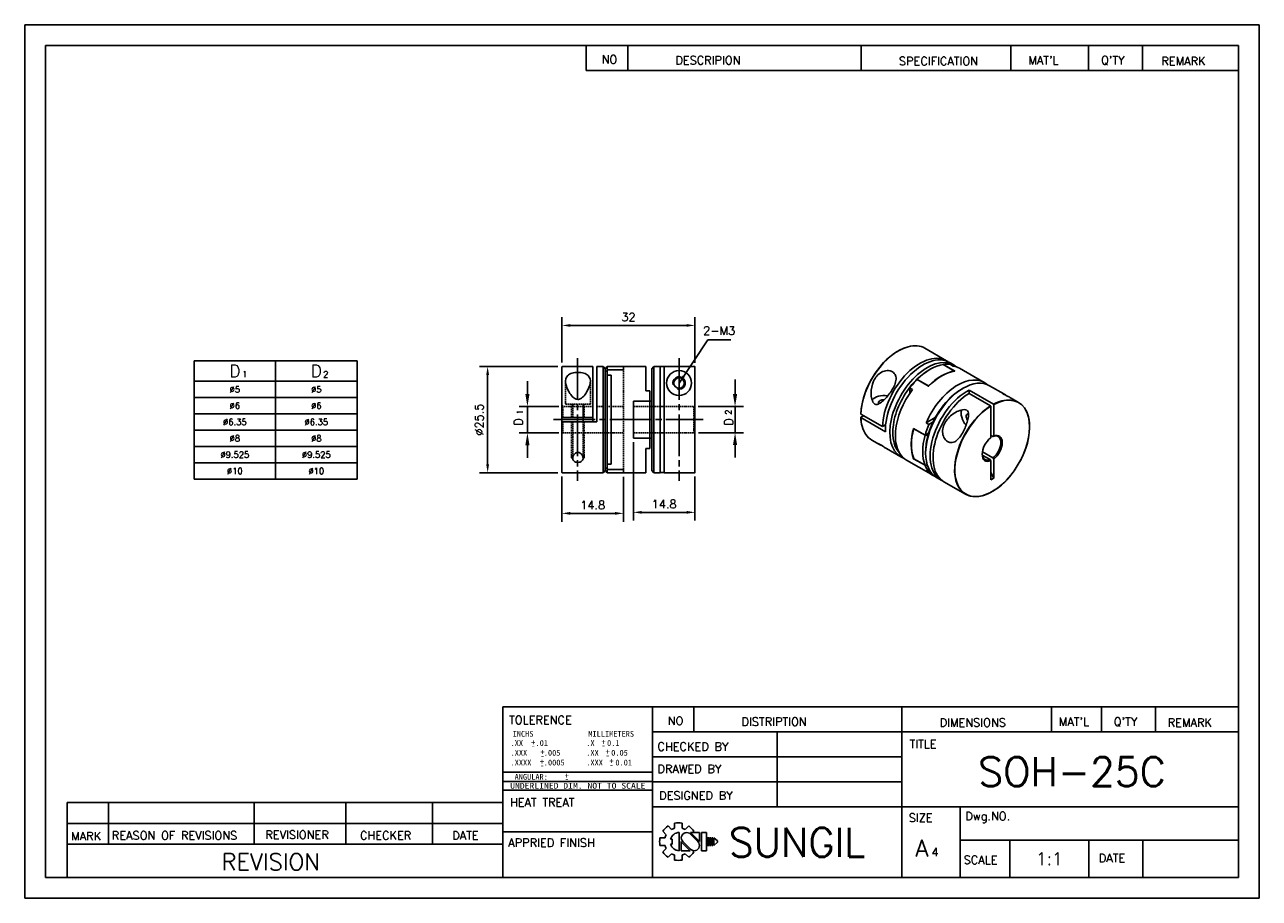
# Model space of a CAD drawing. Extents: x 10 to 307, y 10 to 220.
import ezdxf
from ezdxf.enums import TextEntityAlignment as Align

# ---------------------------------------------------------------- set-up
doc = ezdxf.new("R2010")
doc.units = 0
doc.header["$LTSCALE"] = 0.5
doc.header["$MEASUREMENT"] = 0
for name, pattern in [('CENTER', [27, 20, -2, 3, -2]), ('DASHED', [0.75, 0.5, -0.25]), ('HIDDEN2', [0.1875, 0.125, -0.0625])]:
    doc.linetypes.add(name, pattern=pattern)
doc.layers.get('0').update_dxf_attribs({"linetype": 'CONTINUOUS'})
doc.layers.get('Defpoints').update_dxf_attribs({"linetype": 'CONTINUOUS'})
for name, color, linetype in [('BM', 7, 'CONTINUOUS'), ('CT', 7, 'CENTER'), ('DIM', 7, 'CONTINUOUS'), ('HD', 4, 'DASHED')]:
    doc.layers.add(name, color=color, linetype=linetype)
doc.styles.add('MONOTXT', font='DotumChe.ttf')
doc.styles.get("Standard").update_dxf_attribs({"font": 'romans.shx', "bigfont": 'whgtxt.shx'})
doc.dimstyles.new('LIM', dxfattribs={"dimtxt": 2, "dimasz": 2, "dimexe": 2, "dimexo": 1, "dimgap": 1, "dimtad": 1, "dimdec": 3, "dimzin": 9, "dimdsep": 46, "dimtxsty": 'Standard', "dimcen": 2, "dimclrd": 1, "dimclre": 1, "dimadec": 0, "dimazin": 0, "dimtfac": 1, "dimtdec": 3, "dimtmove": 0, "dimatfit": 3, "dimfxl": 0, "dimtolj": 1, "dimtzin": 0, "dimarcsym": 0})

# ---------------------------------------------------------------- blocks, each defined once
blk = doc.blocks.new('*D4')
at = {"layer": 'Defpoints', "color": 0}
for p in [(171.24, 147.71), (139.24, 137.76), (171.24, 137.75)]:
    blk.add_point(p, dxfattribs=at)
at = {"layer": 'DIM', "lineweight": -2}
for p, q in [((139.24, 138.76), (139.24, 149.71)), ((171.24, 138.75), (171.24, 149.71)), ((141.24, 147.71), (169.24, 147.71))]:
    blk.add_line(p, q, dxfattribs=at)
at = {"layer": 'DIM'}
for points in [[(141.24, 148.04), (141.24, 147.38), (139.24, 147.71)], [(169.24, 148.04), (169.24, 147.38), (171.24, 147.71)]]:
    blk.add_solid(points, dxfattribs=at)
at = {"layer": 'DIM', "color": 0, "insert": (155.24, 149.71), "char_height": 2, "attachment_point": 5}
blk.add_mtext('\\A1;32', dxfattribs=at)
blk = doc.blocks.new('*D5')
at = {"layer": 'Defpoints', "color": 0}
for p in [(121.37, 137.81), (139.29, 137.81), (139.29, 112.31)]:
    blk.add_point(p, dxfattribs=at)
at = {"layer": 'DIM', "color": 0, "lineweight": -2}
for p, q in [((138.29, 137.81), (119.37, 137.81)), ((121.37, 114.31), (121.37, 135.81)), ((138.29, 112.31), (119.37, 112.31))]:
    blk.add_line(p, q, dxfattribs=at)
at = {"layer": 'DIM', "color": 0}
for points in [[(121.03, 135.81), (121.7, 135.81), (121.37, 137.81)], [(121.03, 114.31), (121.7, 114.31), (121.37, 112.31)]]:
    blk.add_solid(points, dxfattribs=at)
at = {"layer": 'DIM', "color": 0, "insert": (119.37, 125.06), "char_height": 2, "attachment_point": 5, "rotation": 90}
blk.add_mtext('\\A1;%%c25.5', dxfattribs=at)
blk = doc.blocks.new('*D6')
at = {"layer": 'Defpoints', "color": 0}
for p in [(139.24, 112.36), (154.04, 112.31), (154.04, 102.53)]:
    blk.add_point(p, dxfattribs=at)
at = {"layer": 'DIM', "lineweight": -2}
for p, q in [((139.24, 111.36), (139.24, 100.53)), ((154.04, 111.31), (154.04, 100.53)), ((141.24, 102.53), (152.04, 102.53))]:
    blk.add_line(p, q, dxfattribs=at)
at = {"layer": 'DIM'}
for points in [[(141.24, 102.87), (141.24, 102.2), (139.24, 102.53)], [(152.04, 102.87), (152.04, 102.2), (154.04, 102.53)]]:
    blk.add_solid(points, dxfattribs=at)
at = {"layer": 'DIM', "color": 0, "insert": (146.64, 104.53), "char_height": 2, "attachment_point": 5}
blk.add_mtext('\\A1;14.8', dxfattribs=at)
blk = doc.blocks.new('*D7')
at = {"layer": 'Defpoints', "color": 0}
for p in [(156.44, 120.66), (171.24, 112.36), (171.24, 102.78)]:
    blk.add_point(p, dxfattribs=at)
at = {"layer": 'DIM', "lineweight": -2}
for p, q in [((156.44, 119.66), (156.44, 100.78)), ((171.24, 111.36), (171.24, 100.78)), ((158.44, 102.78), (169.24, 102.78))]:
    blk.add_line(p, q, dxfattribs=at)
at = {"layer": 'DIM'}
for points in [[(158.44, 103.12), (158.44, 102.45), (156.44, 102.78)], [(169.24, 103.12), (169.24, 102.45), (171.24, 102.78)]]:
    blk.add_solid(points, dxfattribs=at)
at = {"layer": 'DIM', "color": 0, "insert": (163.84, 104.78), "char_height": 2, "attachment_point": 5}
blk.add_mtext('\\A1;14.8', dxfattribs=at)

msp = doc.modelspace()

# ---------------------------------------------------------------- linework, layer by layer
for p, q in [((307, 220), (10, 220)), ((10, 220), (10, 10)), ((307, 10), (307, 220)), ((302, 215), (15, 215)), ((15, 215), (15, 15)), ((145.0907, 215), (145.0907, 209)), ((155.0907, 215), (155.0907, 209)), ((211.2097, 215), (211.2097, 209)), ((247.2097, 215), (247.2097, 209)), ((265.9405, 215), (265.9405, 209)), ((278.9405, 215), (278.9405, 209)), ((302, 15), (302, 215)), ((145.0907, 209), (302, 209)), ((50.755, 139.1877), (89.955, 139.1877)), ((50.755, 139.1877), (50.755, 110.7677)), ((70.355, 139.1877), (70.355, 110.7677)), ((89.955, 139.1877), (89.955, 110.7677)), ((50.755, 134.2877), (89.955, 134.2877)), ((50.755, 130.3677), (89.955, 130.3677)), ((50.755, 126.4477), (89.955, 126.4477)), ((50.755, 122.5277), (89.955, 122.5277)), ((50.755, 118.6077), (89.955, 118.6077)), ((50.755, 114.6877), (89.955, 114.6877)), ((50.755, 110.7677), (89.955, 110.7677)), ((125, 15), (125, 56)), ((125, 56), (302, 56)), ((161, 56), (161, 15)), ((171, 56), (171, 50)), ((221, 56), (221, 15)), ((257, 56), (257, 50)), ((269, 56), (269, 50)), ((282, 56), (282, 50)), ((161, 50), (302, 50)), ((191, 50), (191, 32)), ((161, 44), (221, 44)), ((125, 36), (161, 36)), ((161, 38), (221, 38)), ((20.1963, 15), (20.1963, 33)), ((20.1963, 33), (125, 33)), ((30.1963, 33), (30.1963, 23)), ((65.2416, 33), (65.2416, 23)), ((87.2739, 33), (87.2739, 23)), ((108.0991, 33), (108.0991, 23)), ((161, 32), (302, 32)), ((235, 32), (235, 15)), ((20.1963, 28), (125, 28)), ((125, 26), (161, 26)), ((235, 24), (302, 24)), ((247, 24), (247, 15)), ((265.9684, 24), (265.9684, 15)), ((279.008, 24), (279.008, 15)), ((20.1963, 23), (125, 23)), ((15, 15), (302, 15)), ((10, 10), (307, 10))]:
    msp.add_line(p, q)
at = {"linetype": 'Continuous'}
msp.add_line((139.2449, 137.7627), (139.2449, 125.5627), dxfattribs=at)
at = {"color": 0}
for p, q in [((125, 40.2855), (161, 40.2855)), ((125, 38.0531), (161, 38.0531))]:
    msp.add_line(p, q, dxfattribs=at)
at = {"layer": 'BM', "linetype": 'Continuous'}
for p, q in [((231.7351, 139.2299), (226.5378, 142.2305)), ((146.6449, 137.8127), (139.2949, 137.8127)), ((146.6449, 125.5627), (146.6449, 137.8127)), ((147.6449, 137.8127), (147.6449, 124.5627)), ((149.1449, 137.8127), (147.6449, 137.8127)), ((149.1449, 112.3127), (149.1449, 137.8127)), ((149.6449, 137.3127), (149.1449, 137.8127)), ((150.1449, 137.8127), (149.6449, 137.3127)), ((149.6449, 137.3127), (149.6449, 136.4758)), ((149.6449, 136.4758), (150.1124, 136.9761)), ((153.9949, 137.8127), (150.1449, 137.8127)), ((150.1449, 137.8127), (150.1449, 137.023)), ((150.1449, 137.0109), (154.0449, 137.0109)), ((150.1449, 137.0109), (150.1449, 135.7519)), ((159.4449, 137.8127), (154.0449, 137.8127)), ((154.0449, 137.8127), (154.0449, 137.0109)), ((159.4449, 137.8127), (159.4449, 132.0127)), ((161.3449, 137.8127), (160.8449, 137.3127)), ((160.8449, 137.3127), (160.8449, 129.5127)), ((162.8449, 137.8127), (161.3449, 137.8127)), ((161.3449, 112.3127), (161.3449, 137.8127)), ((162.8449, 112.3127), (162.8449, 137.8127)), ((162.8449, 137.8029), (163.8449, 137.8029)), ((163.8449, 112.3127), (163.8449, 137.8029)), ((163.8449, 137.8029), (171.1949, 137.8029)), ((171.2449, 112.3627), (171.2449, 137.7528)), ((227.8349, 137.1695), (227.4814, 136.9654)), ((233.6808, 136.7564), (230.9585, 138.3282)), ((233.6936, 136.7543), (230.9678, 138.3281)), ((230.9816, 138.3316), (233.7393, 136.7394)), ((230.9816, 138.3316), (230.9816, 138.3201)), ((233.5028, 138.2093), (232.4422, 138.8217)), ((232.7493, 138.3243), (233.3857, 137.9568)), ((240.786, 134.0043), (234.8463, 137.4336)), ((149.6449, 136.4758), (149.6449, 113.6495)), ((150.1449, 135.7519), (151.0449, 135.7519)), ((150.1449, 135.7519), (150.1449, 114.3734)), ((151.0449, 135.7519), (151.0449, 114.3734)), ((224.3348, 134.4654), (224.6653, 134.6831)), ((224.3348, 134.3321), (224.3348, 134.4654)), ((224.6704, 134.6801), (224.6653, 134.6831)), ((224.6883, 134.6982), (227.446, 133.106)), ((224.7114, 134.7214), (227.4338, 133.1497)), ((160.3449, 132.0127), (159.4449, 132.0127)), ((160.3449, 129.5127), (160.3449, 132.0127)), ((222.9205, 132.6496), (223.5569, 132.2822)), ((222.9205, 132.6496), (222.9205, 131.3903)), ((235.7545, 132.5972), (235.401, 132.393)), ((237.1687, 132.1809), (237.1687, 131.3644)), ((237.1687, 132.1809), (243.0731, 128.772)), ((237.1687, 131.3644), (242.366, 128.3638)), ((245.557, 131.2498), (242.1295, 133.2287)), ((156.4449, 120.6127), (156.4449, 129.5127)), ((160.3449, 129.5127), (156.4449, 129.5127)), ((160.3449, 129.5127), (160.3775, 129.5127)), ((160.3449, 120.6453), (160.3449, 129.48)), ((160.8449, 129.5127), (160.3775, 129.5127)), ((160.8449, 120.6127), (160.8449, 129.5127)), ((162.8449, 128.1981), (163.8449, 128.1981)), ((242.4013, 120.7076), (242.4013, 128.3025)), ((243.1084, 121.1158), (243.1084, 128.7108)), ((249.0945, 129.2074), (247.2871, 130.2509)), ((139.2449, 125.5627), (139.2449, 124.5627)), ((139.2449, 125.5627), (139.2949, 125.5627)), ((146.6449, 125.5627), (139.2949, 125.5627)), ((146.6449, 124.5627), (146.6449, 125.5627)), ((216.3514, 123.3952), (211.1542, 126.3958)), ((211.8259, 126.008), (211.1542, 125.6201)), ((217.0585, 122.1704), (211.1542, 125.5793)), ((226.8526, 124.2733), (229.063, 125.5495)), ((139.2449, 124.5627), (139.2949, 124.5627)), ((139.2449, 124.5627), (139.2449, 112.3627)), ((147.6449, 124.5627), (139.2949, 124.5627)), ((163.8449, 121.9273), (162.8449, 121.9273)), ((217.1142, 123.8356), (216.3514, 123.3952)), ((226.5988, 121.3507), (223.841, 122.9428)), ((226.5902, 121.319), (223.8678, 122.8908)), ((227.4776, 121.858), (226.5988, 121.3507)), ((227.489, 123.9059), (226.8526, 124.2733)), ((227.489, 123.9059), (228.5249, 124.504)), ((160.3449, 120.6127), (156.4449, 120.6127)), ((160.3449, 118.1127), (160.3449, 120.6127)), ((160.3775, 120.6127), (160.3449, 120.6127)), ((160.3775, 120.6127), (160.8449, 120.6127)), ((160.8449, 112.8127), (160.8449, 120.6127)), ((213.7878, 120.1469), (215.5953, 119.1034)), ((226.6234, 121.3649), (226.6464, 121.3515)), ((227.3307, 121.365), (226.6464, 121.3515)), ((242.4013, 121.3176), (242.9317, 121.0114)), ((242.9317, 121.0114), (243.1084, 121.1158)), ((160.3449, 118.1127), (159.4449, 118.1127)), ((159.4449, 112.3127), (159.4449, 118.1127)), ((217.3254, 118.1045), (220.7528, 116.1256)), ((226.7389, 117.3899), (226.7389, 116.9817)), ((242.2246, 115.4831), (240.3611, 116.559)), ((242.9317, 115.8913), (240.3863, 117.3609)), ((243.1084, 115.5828), (242.9317, 115.8913)), ((150.1124, 113.1492), (149.6449, 113.6495)), ((149.6449, 112.8127), (149.6449, 113.6495)), ((150.1449, 114.3734), (151.0449, 114.3734)), ((150.1449, 114.3734), (150.1449, 113.1144)), ((150.1449, 113.1144), (154.0449, 113.1144)), ((150.1449, 112.3127), (150.1449, 113.1023)), ((154.0449, 113.1144), (154.0449, 112.3127)), ((222.0963, 115.35), (228.036, 111.9207)), ((223.841, 115.676), (223.8577, 115.6856)), ((226.5988, 114.0838), (223.841, 115.676)), ((223.8678, 115.6773), (226.5902, 114.1056)), ((223.876, 115.6673), (226.6018, 114.0936)), ((226.5988, 114.0838), (226.61, 114.0903)), ((226.6464, 114.0847), (227.1627, 114.0949)), ((227.489, 112.5566), (226.8526, 112.924)), ((242.4013, 115.1745), (242.2246, 115.4831)), ((242.4013, 110.5854), (242.4013, 115.1745)), ((243.1084, 110.9937), (243.1084, 115.5828)), ((139.2949, 112.3127), (149.1449, 112.3127)), ((149.1449, 112.3127), (149.6449, 112.8127)), ((149.6449, 112.8127), (150.1449, 112.3127)), ((150.1449, 112.3127), (153.9949, 112.3127)), ((154.0449, 112.3127), (159.4449, 112.3127)), ((160.8449, 112.8127), (161.3449, 112.3127)), ((161.3449, 112.3127), (162.8449, 112.3127)), ((163.8449, 112.3225), (162.8449, 112.3225)), ((163.8449, 112.3127), (171.1949, 112.3127)), ((227.7808, 112.7251), (227.489, 112.5566)), ((229.3795, 111.145), (230.4402, 110.5326)), ((231.1473, 110.1244), (236.3445, 107.1238)), ((242.4013, 112.333), (243.1084, 110.9937)), ((242.4013, 110.5854), (243.1084, 110.9937))]:
    msp.add_line(p, q, dxfattribs=at)
at = {"layer": 'BM', "linetype": 'HIDDEN2'}
for p, q in [((150.1449, 135.7519), (151.0449, 135.7519)), ((160.8449, 129.5127), (160.8449, 120.6127))]:
    msp.add_line(p, q, dxfattribs=at)
at = {"layer": 'BM', "linetype": 'Continuous'}
for radius in [3, 1.25]:
    msp.add_circle((167.4162, 133.8471), radius, dxfattribs=at)
for centre, radius, start, end in [((226.7732, 129.5789), 13.7052, 108.19086, 141.995516), ((139.2949, 137.7627), 0.05, 90, 180), ((153.9949, 137.7627), 0.05, 0, 90), ((171.1949, 137.7528), 0.05, 359.977742, 89.977993), ((233.6686, 136.711), 0.05, 29.15709, 60), ((229.3453, 125.3572), 18.2343, 151.701451, 176.664858), ((229.4552, 125.7371), 18.1552, 149.181918, 152.921578), ((224.4847, 134.9475), 0.3202, 304.335926, 315.087764), ((156.4949, 129.4627), 0.05, 90, 180), ((160.3759, 129.4818), 0.031, 86.901116, 183.250741), ((242.3238, 128.2986), 0.0776, 2.865726, 57.108718), ((243.031, 128.7069), 0.0776, 2.865726, 57.108718), ((220.3288, 125.8268), 9.1901, 181.412198, 194.826441), ((236.4626, 123.1151), 15.2284, 331.203043, 10.415831), ((235.1273, 119.3033), 11.837, 162.265997, 197.761396), ((223.901, 122.8958), 0.05, 137.573379, 164.890865), ((156.4949, 120.6627), 0.05, 180, 270), ((160.3759, 120.6436), 0.031, 176.764402, 273.083742), ((223.901, 115.7106), 0.05, 201.41972, 240), ((232.9618, 123.9562), 18.7255, 330.487521, 334.108826), ((139.2949, 112.3627), 0.05, 180, 270), ((153.9949, 112.3627), 0.05, 270, 0), ((171.1949, 112.3627), 0.05, 270, 0), ((236.001, 119.9934), 13.9425, 288.062356, 323.480265)]:
    msp.add_arc(centre, radius, start, end, dxfattribs=at)
at = {"layer": 'BM', "linetype": 'HIDDEN2'}
msp.add_arc((171.1949, 137.7528), 0.05, 359.977742, 15.647134, dxfattribs=at)
at = {"layer": 'BM', "color": 1, "linetype": 'Continuous'}
msp.add_arc((167.4162, 133.8471), 1.5, 255, 195, dxfattribs=at)
at = {"layer": 'BM', "linetype": 'Continuous'}
for centre, major_axis, ratio, start_param, end_param in [((220.1628, 131.1887), (6.375, 11.0418), 0.57735027, 0.52121909, 2.31696875), ((220.1628, 131.1887), (6.375, 11.0418), 0.57735027, 0, 0.52121909), ((225.3601, 128.1881), (-6.375, -11.0418), 0.57735027, 3.08610483, 5.4585614), ((226.0672, 127.7798), (-6.375, -11.0418), 0.57735027, 3.14159265, 5.53701289), ((220.1275, 131.2091), (6.35, 10.9985), 0.57735027, 1.26769708, 1.5560142), ((227.1278, 127.1675), (-6.375, -11.0418), 0.57735027, 3.0360239, 6.28318531), ((227.4814, 126.9633), (6.125, 10.6088), 0.57735027, 0.78539816, 1.1571684), ((227.8349, 126.7592), (6.375, 11.0418), 0.57735027, 0.43160695, 1.13918937), ((230.5573, 125.1875), (6.375, 11.0418), 0.57735027, 0.43160695, 1.13918937), ((230.5927, 125.167), (6.375, 11.0418), 0.57735027, 0.42887344, 1.14192288), ((227.8349, 126.7592), (6.375, 11.0418), 0.57735027, 0.20889211, 0.42887344), ((228.4713, 126.3918), (-6.375, -11.0418), 0.57735027, 3.14159265, 3.35048477), ((233.6686, 136.711), (-0.025, -0.0433), 0.57735027, 3.14159265, 3.57319961), ((233.6686, 136.711), (-0.0075, 0.0494), 0.7416195, 5.07113395, 5.7489583), ((227.4814, 126.9633), (6.125, 10.6088), 0.57735027, 1.1571684, 2.96377733), ((227.8349, 126.7592), (6.375, 11.0418), 0.57735027, 1.14192288, 1.36190421), ((235.7545, 122.1868), (6.375, 11.0418), 0.57735027, 0, 3.14159265), ((234.411, 122.9625), (-6.375, -11.0418), 0.57735027, 3.0360239, 4.92128109), ((216.6232, 129.1217), (3, 0), 0.57735027, 1.24457724, 2.74412714), ((228.4713, 126.3918), (6.375, 11.0418), 0.57735027, 1.36190421, 3.14159265), ((236.8152, 121.5745), (6.375, 11.0418), 0.57735027, 0.74617242, 3.19708048), ((235.401, 122.391), (-6.125, -10.6088), 0.57735027, 3.92699082, 5.12601691), ((227.446, 133.1184), (0.025, 0.0433), 0.57735027, 1.13918937, 1.78768177), ((227.446, 133.1184), (-0.0354, 0.0353), 0.34156577, 4.53667738, 5.37388156), ((237.5223, 121.1662), (6.375, 11.0418), 0.57735027, 0.82462391, 3.14159265), ((216.6232, 129.1217), (-1.25, 0), 0.57735027, 4.61554598, 6.28318531), ((216.6232, 129.1217), (-1.25, 0), 0.57735027, 0, 0.37443141), ((242.7195, 118.1656), (-6.375, -11.0418), 0.57735027, 3.96621656, 5.7645197), ((242.7549, 118.1452), (6.35, 10.9985), 0.57735027, 0.85292538, 2.41569413), ((242.7549, 118.1452), (6.35, 10.9985), 0.57735027, 0.82477842, 0.85292538), ((242.7195, 118.1656), (-6.375, -11.0418), 0.57735027, 3.66531439, 3.88776507), ((242.7549, 118.1452), (6.35, 10.9985), 0.57735027, -1.54835016, 0.74601791), ((242.7195, 118.1656), (-6.375, -11.0418), 0.57735027, 2.61794848, 3.66531439), ((147.1449, 125.0627), (0, 3.175), 0.87692308, 1.41265772, 1.72893494), ((220.1628, 131.1887), (6.375, 11.0418), 0.57735027, 2.39542023, 2.61917175), ((237.3959, 125.3498), (-1.5, 2.5981), 0.57735027, 0.39585677, 1.8965265), ((237.3959, 125.3498), (0.625, -1.0825), 0.57735027, 2.76866388, 4.8055296), ((220.1628, 131.1887), (6.375, 11.0418), 0.57735027, 2.61917175, 3.14159265), ((232.2897, 124.1872), (-6.375, -11.0418), 0.57735027, 5.14126243, 5.85431186), ((232.3251, 124.1668), (-6.375, -11.0418), 0.57735027, 5.14399593, 5.85157835), ((223.901, 122.8958), (0.0483, -0.013), 0.34156577, 3.1420803, 4.0508964), ((223.901, 122.8958), (-0.025, -0.0433), 0.57735027, 4.49550354, 5.14399593), ((235.0474, 122.5951), (-6.375, -11.0418), 0.57735027, 4.92128109, 5.14126243), ((235.0474, 122.5951), (-6.375, -11.0418), 0.57735027, 5.14399593, 5.85157835), ((235.401, 122.391), (-6.125, -10.6088), 0.57735027, 5.12601691, 5.49778714), ((242.7549, 118.1452), (1.7125, 2.9661), 0.57735027, 0.93190714, 3.78048184), ((242.5781, 118.2472), (-1.5875, -2.7496), 0.57735027, 0.94353677, 3.76885221), ((242.7549, 118.1452), (-1.7125, -2.9661), 0.57735027, 0.93190714, 3.78048184), ((227.1278, 127.1675), (-6.375, -11.0418), 0.57735027, 0, 0.10556876), ((242.5781, 118.2472), (1.5875, 2.7496), 0.57735027, 2.394828, 3.76885221), ((223.901, 115.7106), (0.0465, 0.0183), 0.7416195, 3.1419912, 3.67581966), ((223.901, 115.7106), (0.025, 0.0433), 0.57735027, 2.7099857, 3.14159265), ((235.0474, 122.5951), (-6.375, -11.0418), 0.57735027, 5.85431186, 6.07429319), ((234.411, 122.9625), (6.375, 11.0418), 0.57735027, 2.93270054, 3.24716141), ((242.7549, 118.1452), (6.35, 10.9985), 0.57735027, 4.44630093, 4.73483515), ((242.7549, 118.1452), (6.35, 10.9985), 0.57735027, 2.41569413, 4.44630093), ((242.7195, 118.1656), (-6.375, -11.0418), 0.57735027, 5.7645197, 6.79709091)]:
    msp.add_ellipse(centre, major_axis=major_axis, ratio=ratio, start_param=start_param, end_param=end_param, dxfattribs=at)
for points, knots in [([(150.1124, 136.9761), (150.1181, 136.9822), (150.1236, 136.9886), (150.1286, 136.9948), (150.1321, 136.9992), (150.1354, 137.0037), (150.1381, 137.0078), (150.1402, 137.0111), (150.142, 137.0142), (150.1432, 137.0169), (150.1443, 137.0193), (150.1449, 137.0215), (150.1449, 137.023)], [0, 0, 0, 0, 0.35615663, 0.35615663, 0.35615663, 0.60935859, 0.60935859, 0.60935859, 0.81125158, 0.81125158, 0.81125158, 1, 1, 1, 1]), ([(218.7446, 136.5619), (219.0984, 136.3576), (219.3543, 136.0536), (219.6325, 135.3235), (219.6542, 134.8952), (219.4389, 133.5728), (218.9514, 132.6552), (217.8548, 131.0336), (217.2319, 130.295), (216.2679, 129.3852), (215.9358, 129.109), (215.4133, 128.8202), (215.2346, 128.7448), (214.8605, 128.6868), (214.6666, 128.7109), (214.1435, 129.0224), (213.9244, 129.5054), (213.6755, 130.4403), (213.6253, 130.9359), (213.6193, 132.4001), (213.8087, 133.3881), (214.6198, 135.1708), (215.28, 135.9888), (216.5654, 136.6823), (217.0329, 136.8207), (217.9585, 136.8626), (218.3907, 136.7661), (218.7446, 136.5619)], [0, 0, 0, 0, 0.0625, 0.0625, 0.125, 0.125, 0.25, 0.25, 0.375, 0.375, 0.4375, 0.4375, 0.46875, 0.46875, 0.5, 0.5, 0.5625, 0.5625, 0.625, 0.625, 0.75, 0.75, 0.875, 0.875, 0.9375, 0.9375, 1, 1, 1, 1]), ([(230.9585, 138.3282), (230.9613, 138.3286), (230.9637, 138.3287), (230.9654, 138.3286), (230.9666, 138.3285), (230.9674, 138.3283), (230.968, 138.3279)], [0, 0, 0, 0, 0.185811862, 0.185811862, 0.185811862, 0.315168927, 0.315168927, 0.315168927, 0.315168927]), ([(143.0737, 136.425), (143.5741, 136.425), (144.0641, 136.3618), (144.9077, 136.1146), (145.2609, 135.9278), (146.0224, 135.2218), (146.1418, 134.5623), (145.9379, 133.1477), (145.6304, 132.376), (144.941, 131.2541), (144.6691, 130.8786), (144.1637, 130.389), (143.9785, 130.2378), (143.5507, 130.0035), (143.3077, 129.9272), (142.5645, 129.9354), (142.1274, 130.2448), (141.4615, 130.8999), (141.1929, 131.2737), (140.5114, 132.3898), (140.2056, 133.1601), (140.0064, 134.5707), (140.1301, 135.2294), (140.8898, 135.9295), (141.2342, 136.1129), (142.0877, 136.3631), (142.5733, 136.425), (143.0737, 136.425)], [0, 0, 0, 0, 0.0625, 0.0625, 0.125, 0.125, 0.25, 0.25, 0.375, 0.375, 0.4375, 0.4375, 0.46875, 0.46875, 0.5, 0.5, 0.5625, 0.5625, 0.625, 0.625, 0.75, 0.75, 0.875, 0.875, 0.9375, 0.9375, 1, 1, 1, 1]), ([(247.291, 130.2486), (247.1053, 130.3555), (246.8771, 130.4736), (246.2978, 130.7592), (245.8896, 130.9507), (245.3264, 131.2762), (245.2674, 131.3543), (245.3469, 131.3629), (245.4747, 131.3032), (245.8135, 131.092), (246.0161, 130.9501), (246.2566, 130.7785)], [0.274966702, 0.274966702, 0.274966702, 0.274966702, 0.375, 0.375, 0.5, 0.5, 0.625, 0.625, 0.75, 0.75, 0.857017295, 0.857017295, 0.857017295, 0.857017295]), ([(211.1542, 125.6201), (211.151, 125.6183), (211.1482, 125.6162), (211.1459, 125.6139), (211.1432, 125.611), (211.1412, 125.6079), (211.1403, 125.6047), (211.1393, 125.6015), (211.1393, 125.5982), (211.1402, 125.595), (211.1411, 125.5918), (211.143, 125.5887), (211.1456, 125.5859), (211.1479, 125.5835), (211.1508, 125.5812), (211.1542, 125.5793)], [0, 0, 0, 0, 0.17422605, 0.17422605, 0.17422605, 0.38916412, 0.38916412, 0.38916412, 0.60401979, 0.60401979, 0.60401979, 0.81872213, 0.81872213, 0.81872213, 1, 1, 1, 1]), ([(211.1396, 126.4181), (211.1394, 126.4159), (211.1396, 126.4137), (211.1402, 126.4115), (211.1411, 126.4083), (211.143, 126.4052), (211.1456, 126.4023), (211.1479, 126.4), (211.1508, 126.3977), (211.1542, 126.3958)], [0.458397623, 0.458397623, 0.458397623, 0.458397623, 0.604019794, 0.604019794, 0.604019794, 0.818722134, 0.818722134, 0.818722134, 1, 1, 1, 1]), ([(232.0132, 119.7926), (231.6594, 119.9969), (231.3576, 120.3274), (230.9358, 121.1402), (230.8181, 121.6241), (230.7789, 123.0934), (231.1608, 124.0719), (232.3053, 125.6659), (233.0683, 126.3236), (234.3492, 127.0504), (234.807, 127.2541), (235.5105, 127.4384), (235.7483, 127.4797), (236.2166, 127.4833), (236.4424, 127.4407), (236.9621, 127.1312), (237.0523, 126.7226), (237.06, 125.927), (236.9857, 125.5033), (236.6783, 124.22), (236.3499, 123.3122), (235.4933, 121.5559), (234.94, 120.6762), (233.9078, 119.8364), (233.5346, 119.6436), (232.7541, 119.5179), (232.367, 119.5883), (232.0132, 119.7926)], [0, 0, 0, 0, 0.0625, 0.0625, 0.125, 0.125, 0.25, 0.25, 0.375, 0.375, 0.4375, 0.4375, 0.46875, 0.46875, 0.5, 0.5, 0.5625, 0.5625, 0.625, 0.625, 0.75, 0.75, 0.875, 0.875, 0.9375, 0.9375, 1, 1, 1, 1]), ([(216.3532, 118.7333), (216.0828, 118.8564), (215.8604, 118.96), (215.5043, 119.1499), (215.3903, 119.2302), (215.3595, 119.3024), (215.4582, 119.2895), (216.0237, 118.9627), (216.3913, 118.7065), (216.9294, 118.3468), (217.1447, 118.2092), (217.3285, 118.1028)], [0.142586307, 0.142586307, 0.142586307, 0.142586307, 0.25, 0.25, 0.375, 0.375, 0.5, 0.5, 0.625, 0.625, 0.724684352, 0.724684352, 0.724684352, 0.724684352]), ([(226.6464, 121.3515), (226.6381, 121.3514), (226.6296, 121.3502), (226.6217, 121.3476), (226.6161, 121.3458), (226.6106, 121.3432), (226.6058, 121.3399), (226.602, 121.3372), (226.5985, 121.334), (226.5958, 121.3303), (226.5932, 121.3269), (226.5913, 121.323), (226.5902, 121.319)], [0, 0, 0, 0, 0.35615663, 0.35615663, 0.35615663, 0.60935859, 0.60935859, 0.60935859, 0.81125158, 0.81125158, 0.81125158, 1, 1, 1, 1]), ([(143.0737, 114.777), (142.6741, 114.777), (142.3105, 114.9248), (141.8905, 115.3446), (141.8108, 115.6072), (141.8397, 116.157), (141.9453, 116.4417), (142.3453, 116.9519), (142.6767, 117.1977), (143.475, 117.1959), (143.8037, 116.9508), (144.2042, 116.4378), (144.3081, 116.1532), (144.3362, 115.6088), (144.2551, 115.3423), (143.8366, 114.9252), (143.4732, 114.777), (143.0737, 114.777)], [0, 0, 0, 0, 0.125, 0.125, 0.25, 0.25, 0.375, 0.375, 0.5, 0.5, 0.625, 0.625, 0.75, 0.75, 0.875, 0.875, 1, 1, 1, 1]), ([(150.1449, 113.1023), (150.1449, 113.1038), (150.1443, 113.1059), (150.1433, 113.1084), (150.1422, 113.1108), (150.1406, 113.1137), (150.1386, 113.1167), (150.1359, 113.1209), (150.1325, 113.1256), (150.1289, 113.1302), (150.1238, 113.1365), (150.1182, 113.143), (150.1124, 113.1492)], [0, 0, 0, 0, 0.18581186, 0.18581186, 0.18581186, 0.37308122, 0.37308122, 0.37308122, 0.63694504, 0.63694504, 0.63694504, 1, 1, 1, 1]), ([(226.5902, 114.1056), (226.5913, 114.1028), (226.5932, 114.1002), (226.5956, 114.098), (226.5982, 114.0957), (226.6013, 114.0937), (226.6048, 114.092), (226.6097, 114.0897), (226.6154, 114.0879), (226.6213, 114.0868), (226.6293, 114.0852), (226.6379, 114.0846), (226.6464, 114.0847)], [0, 0, 0, 0, 0.18581186, 0.18581186, 0.18581186, 0.37308122, 0.37308122, 0.37308122, 0.63694504, 0.63694504, 0.63694504, 1, 1, 1, 1])]:
    msp.add_open_spline(points, degree=3, knots=knots, dxfattribs=at)
at = {"layer": 'CT', "color": 1}
for p, q in [((142.9699, 139.8127), (142.9699, 110.3127)), ((167.4162, 139.8029), (167.4162, 110.3127)), ((137.2449, 125.0627), (173.2449, 125.0577))]:
    msp.add_line(p, q, dxfattribs=at)
at = {"layer": 'DIM', "color": 0}
for p, q in [((130.9383, 131.2377), (130.9383, 134.2894)), ((138.4949, 128.2377), (128.9383, 128.2377)), ((130.9383, 121.8877), (130.9383, 128.2377)), ((138.4949, 121.8877), (128.9383, 121.8877)), ((130.9383, 118.8877), (130.9383, 115.8877)), ((164.7555, 27.3858), (165.616, 26.5254)), ((166.3456, 28.0444), (166.3456, 26.8276)), ((168.1456, 28.0444), (168.1456, 26.8276)), ((168.8752, 26.5254), (169.7356, 27.3858)), ((162.8242, 24.523), (164.041, 24.523)), ((162.8242, 24.523), (164.041, 24.523)), ((163.4828, 26.113), (164.3432, 25.2526)), ((165.3565, 24.223), (165.766, 24.223)), ((165.766, 24.223), (165.766, 23.023)), ((167.4582, 25.8087), (167.4582, 21.4373)), ((171.9487, 23.623), (170.0992, 25.4663)), ((172.3357, 23.6608), (170.1807, 25.8087)), ((170.1807, 25.8087), (172.3357, 25.8087)), ((170.7041, 25.8087), (171.0084, 26.113)), ((172.3357, 25.8087), (172.3357, 23.623)), ((172.8457, 25.8087), (172.8457, 23.623)), ((172.8457, 25.8087), (174.0457, 25.8087)), ((174.0457, 25.8087), (174.0457, 23.623)), ((174.2557, 24.523), (174.2557, 23.623)), ((174.2557, 24.523), (174.5557, 24.523)), ((174.5557, 24.523), (174.5557, 23.623)), ((174.7657, 24.523), (174.7657, 23.623)), ((174.7657, 24.523), (175.0657, 24.523)), ((175.0657, 24.523), (175.0657, 23.623)), ((175.2757, 24.523), (175.2757, 23.623)), ((175.2757, 24.523), (175.5757, 24.523)), ((175.5757, 24.523), (175.5757, 23.623)), ((175.7857, 24.523), (175.7857, 23.623)), ((175.7857, 24.523), (176.6857, 23.773)), ((176.6857, 23.773), (176.6857, 23.623)), ((176.6857, 23.773), (176.6857, 23.473)), ((162.8242, 22.723), (164.041, 22.723)), ((163.4828, 21.133), (164.3432, 21.9934)), ((165.3565, 23.023), (165.766, 23.023)), ((167.9557, 23.623), (167.9557, 21.4373)), ((167.9557, 23.5851), (170.1107, 21.4373)), ((167.9557, 21.4373), (170.1107, 21.4373)), ((168.3427, 23.623), (170.1922, 21.7796)), ((170.6284, 21.5129), (171.0084, 21.133)), ((172.8457, 23.623), (172.8457, 21.4373)), ((172.8457, 21.4373), (174.0457, 21.4373)), ((174.0457, 23.623), (174.0457, 21.4373)), ((174.2557, 23.623), (174.2557, 22.723)), ((174.2557, 22.723), (174.5557, 22.723)), ((174.5557, 23.623), (174.5557, 22.723)), ((174.7657, 23.623), (174.7657, 22.723)), ((174.7657, 22.723), (175.0657, 22.723)), ((175.0657, 23.623), (175.0657, 22.723)), ((175.2757, 23.623), (175.2757, 22.723)), ((175.2757, 22.723), (175.5757, 22.723)), ((175.5757, 23.623), (175.5757, 22.723)), ((175.7857, 23.623), (175.7857, 22.723)), ((176.6857, 23.473), (175.7857, 22.723)), ((176.6857, 23.623), (176.6857, 23.473)), ((164.7555, 19.8602), (165.616, 20.7206)), ((166.3456, 20.4184), (166.3456, 19.2016)), ((168.1456, 20.4184), (168.1456, 19.2016)), ((168.8752, 20.7206), (169.7356, 19.8602))]:
    msp.add_line(p, q, dxfattribs=at)
at = {"layer": 'DIM'}
for p, q in [((180.8867, 131.1981), (180.8867, 134.7149)), ((171.9949, 128.1981), (182.8867, 128.1981)), ((180.8867, 121.9273), (180.8867, 128.1981)), ((172.0957, 121.9273), (182.8867, 121.9273)), ((180.8867, 118.9273), (180.8867, 115.9273))]:
    msp.add_line(p, q, dxfattribs=at)
at = {"layer": 'DIM', "color": 0}
for centre, radius, start, end in [((167.2456, 23.623), 4.5121, 123.49434, 146.50566), ((167.2456, 23.623), 3.3286, 105.687209, 119.312791), ((167.2456, 23.623), 4.5121, 78.49434, 101.50566), ((167.2456, 23.623), 3.3286, 60.687209, 74.312791), ((167.2456, 23.623), 4.5121, 33.49434, 56.50566), ((167.2456, 23.623), 4.5121, 168.49434, 191.50566), ((167.2456, 23.623), 3.3286, 150.687209, 164.312791), ((167.4582, 23.623), 2.1857, 90, 164.067144), ((169.2307, 24.5359), 1.2728, 43.220228, 225.828215), ((167.2456, 23.623), 4.5121, 213.49434, 236.50566), ((167.2456, 23.623), 3.3286, 195.687209, 209.312791), ((167.4582, 23.623), 2.1857, 195.932856, 270), ((167.2456, 23.623), 4.5121, 303.49434, 326.50566), ((171.0607, 22.7101), 1.2728, 223.220228, 45.828215), ((167.2456, 23.623), 3.3286, 240.687209, 254.312791), ((167.2456, 23.623), 4.5121, 258.49434, 281.50566), ((167.2456, 23.623), 3.3286, 285.687209, 299.312791)]:
    msp.add_arc(centre, radius, start, end, dxfattribs=at)
for points in [[(130.4383, 131.2377), (131.4383, 131.2377), (130.9383, 128.2377)], [(130.4383, 118.8877), (131.4383, 118.8877), (130.9383, 121.8877)]]:
    msp.add_solid(points, dxfattribs=at)
at = {"layer": 'DIM'}
for points in [[(180.3867, 131.1981), (181.3867, 131.1981), (180.8867, 128.1981)], [(180.3867, 118.9273), (181.3867, 118.9273), (180.8867, 121.9273)]]:
    msp.add_solid(points, dxfattribs=at)
at = {"layer": 'HD', "linetype": 'HIDDEN2', "ltscale": 5}
for p, q in [((154.0449, 113.1144), (154.0449, 137.0109)), ((140.0737, 134.302), (140.0737, 128.8127)), ((146.0737, 128.8127), (146.0737, 134.3029)), ((139.4949, 128.2377), (139.2449, 128.4877)), ((139.4949, 128.2377), (139.4949, 125.5627)), ((146.6449, 128.2377), (139.4949, 128.2377)), ((146.0737, 128.8127), (140.0737, 128.8127)), ((141.8237, 128.8127), (141.8237, 125.5627)), ((154.0449, 128.2377), (147.6449, 128.2377)), ((162.8449, 128.2377), (156.4449, 128.2377)), ((163.8449, 128.1981), (170.9949, 128.1981)), ((170.9949, 128.1981), (171.2449, 128.451)), ((170.9949, 128.1981), (170.9949, 121.8877)), ((139.2449, 121.6377), (139.4949, 121.8877)), ((139.4949, 121.8877), (139.4949, 124.5627)), ((139.4949, 121.8877), (154.0449, 121.8877)), ((141.8237, 124.5627), (141.8237, 115.8232)), ((144.3237, 115.8231), (144.3237, 124.5627)), ((156.4449, 121.8877), (162.8449, 121.8877)), ((163.8449, 121.8877), (170.9949, 121.8877)), ((171.2449, 121.6347), (170.9949, 121.8877))]:
    msp.add_line(p, q, dxfattribs=at)
at = {"layer": 'HD', "color": 1, "linetype": 'HIDDEN2'}
for p, q in [((141.5737, 128.8127), (141.5737, 125.5627)), ((144.5737, 128.8127), (144.5737, 125.5627)), ((141.5737, 124.5627), (141.5737, 115.8232)), ((144.5737, 124.5627), (144.5737, 115.8231))]:
    msp.add_line(p, q, dxfattribs=at)
at = {"layer": 'HD', "linetype": 'HIDDEN2'}
for p, q in [((144.3237, 125.5627), (144.3237, 128.8127)), ((141.5737, 115.8232), (141.8237, 115.8232)), ((144.5737, 115.8231), (144.3237, 115.8231))]:
    msp.add_line(p, q, dxfattribs=at)

# ---------------------------------------------------------------- texts
for s, height, p in [('NO', 2, (148.7839, 210.6585)), ('DESCRIPION', 2, (166.5267, 210.4522)), ('SPECIFICATION', 2, (220.3038, 210.2459)), ("MAT'L", 2, (251.4287, 210.4522)), ("Q'TY", 2, (268.916, 210.4522)), ('REMARK', 2, (283.4434, 210.2459)), ('TOLERENCE', 2, (126.5255, 51.8649)), ('NO', 2, (164.6932, 51.6585)), ('DISTRIPTION', 2, (182.436, 51.4522)), ("MAT'L", 2, (258.7715, 51.4522)), ("Q'TY", 2, (271.9755, 51.4522)), ('DIMENSIONS', 2, (230.0941, 51.2459)), ('REMARK', 2, (284.9731, 51.2459)), ('TITLE', 2, (222.8732, 46.0881)), ('CHECKED BY', 2, (162.2174, 45.4691)), ('DRAWED BY', 2, (162.2174, 40.105)), ('DESIGNED BY', 2, (162.6301, 33.7092)), ('HEAT TREAT', 2, (126.7318, 32.0587)), ('SIZE', 2, (222.6669, 28.3451)), ('Dwg.NO.', 2, (236.2835, 28.7577)), ('MARK', 2, (21.1824, 23.9345)), ('REASON OF REVISIONS', 2, (30.9592, 24.0975)), ('REVISIONER', 2, (67.9048, 24.2605)), ('CHECKER', 2, (90.6455, 24.0975)), ('DATE', 2, (112.8572, 24.0975)), ('APPRIED FINISH', 2, (126.3191, 22.362)), ('A', 4, (224.3125, 20.0165)), ('REVISION', 4, (57.354, 16.762)), ('SCALE', 2, (235.8709, 18.2357)), ('DATE', 2, (268.388, 18.6483))]:
    msp.add_text(s, height=height).set_placement(p)
at = {"style": 'MONOTXT'}
for s, p in [('.XX   .01', (126.8839, 46.6317)), ('INCHS', (127.3862, 48.8304)), ('+', (131.8296, 46.7971)), ('.X   0.1', (145.0965, 46.6317)), ('MILLIMETERS', (145.5862, 48.8304)), ('+', (148.7629, 46.898)), ('.XXX    .005', (126.8839, 44.2829)), ('-', (131.8296, 45.9489)), ('+', (134.0515, 44.4423)), ('.XX   0.05', (145.0965, 44.2829)), ('-', (148.7629, 46.0498)), ('+', (149.7392, 44.5096)), ('.XXXX   .0005', (126.8839, 41.934)), ('+', (133.9505, 42.1212)), ('-', (133.9505, 41.273)), ('-', (134.0515, 43.5942)), ('.XXX   0.01', (145.0965, 41.934)), ('-', (149.7392, 43.6614)), ('+', (150.6818, 42.2894)), ('-', (150.6818, 41.4412)), ('ANGULAR:   ', (127.8556, 38.4887)), ('+', (139.8877, 38.7436)), ('-', (139.8877, 38.0436))]:
    msp.add_text(s, height=1.4, dxfattribs=at).set_placement(p)
at = {"style": 'MONOTXT', "width": 1.217965}
msp.add_text('UNDERLINED DIM. NOT TO SCALE', height=1.4, rotation=360, dxfattribs=at).set_placement((126.7857, 36.3492), (159.3357, 36.3492), align=Align.FIT)
at = {"color": 0}
for s, insert, char_height, width, attachment_point in [('D', (60.555, 136.7377), 2.94, 19.6, 5), ('1', (62.3021, 136.7552), 1.47, 4.41, 1), ('D', (80.155, 136.7377), 2.94, 19.6, 5), ('2', (81.8113, 136.6988), 1.47, 2.352, 1), ('%%c5', (60.555, 132.3277), 1.47, 19.6, 5), ('%%c5', (80.155, 132.3277), 1.47, 19.6, 5), ('%%c6', (60.555, 128.4077), 1.47, 19.6, 5), ('%%c6', (80.155, 128.4077), 1.47, 19.6, 5), ('%%c6.35', (60.555, 124.4877), 1.47, 19.6, 5), ('%%c6.35', (80.155, 124.4877), 1.47, 19.6, 5), ('%%c8', (60.555, 120.5677), 1.47, 19.6, 5), ('%%c8', (80.155, 120.5677), 1.47, 19.6, 5), ('%%c9.525', (60.555, 116.6477), 1.47, 19.6, 5), ('%%c9.525', (80.155, 116.6477), 1.47, 19.6, 5), ('%%c10', (60.555, 112.7277), 1.47, 19.6, 5), ('%%c10', (80.155, 112.7277), 1.47, 19.6, 5)]:
    msp.add_mtext(s, dxfattribs=dict(at, insert=insert, char_height=char_height, width=width, attachment_point=attachment_point))
at = {"layer": 'DIM'}
msp.add_text('2-M3', height=2, dxfattribs=at).set_placement((173.2144, 145.4517))
at = {"layer": 'DIM', "color": 0}
for s, height, p in [('SOH-25C', 6.96943, (239.3936, 36.9572)), ('SUNGIL', 6.96943, (179.3936, 19.9572)), ('4', 2, (228.1221, 20.104))]:
    msp.add_text(s, height=height, dxfattribs=at).set_placement(p)
at = {"layer": 'DIM', "attachment_point": 1, "rotation": 90}
for s, insert, char_height, width in [('D', (127.7645, 123.6548), 2, 3.2), ('1', (128.3593, 126.256), 1.5, 1.072591), ('D', (178.3629, 123.6548), 2, 3.2), ('2', (178.5498, 126.1976), 1.5, 1.1)]:
    msp.add_mtext(s, dxfattribs=dict(at, insert=insert, char_height=char_height, width=width))
at = {"layer": 'DIM', "color": 0, "insert": (256.5, 19.5), "char_height": 3, "width": 19, "attachment_point": 5}
msp.add_mtext('1:1', dxfattribs=at)

# ---------------------------------------------------------------- dimensions: what is measured, and where the dimension line sits
at = {"layer": 'DIM'}
for base, p1, p2, picture, middle in [((171.2449, 147.7117), (139.2449, 137.7627), (171.2449, 137.7528), '*D4', (155.2449, 149.7117)), ((171.2449, 102.7845), (156.4449, 120.6627), (171.2449, 112.3627), '*D7', (163.8449, 104.7845)), ((154.0449, 102.5345), (139.2449, 112.3627), (154.0449, 112.3127), '*D6', (146.6449, 104.5345))]:
    dim = msp.add_linear_dim(base=base, p1=p1, p2=p2, dimstyle='LIM', override={"dimclrd": 256, "dimclre": 256}, dxfattribs=at)
    dim.commit()
    dim.dimension.update_dxf_attribs({"geometry": picture, "text_midpoint": middle})
at = {"layer": 'DIM', "color": 0}
dim = msp.add_linear_dim(base=(121.3651, 137.8127), p1=(139.2949, 112.3127), p2=(139.2949, 137.8127), angle=90, text='%%c<>', dimstyle='LIM', override={"dimclrd": 0, "dimclre": 0}, dxfattribs=at)
dim.commit()
dim.dimension.update_dxf_attribs({"geometry": '*D5', "text_midpoint": (119.3651, 125.0627)})

# ---------------------------------------------------------------- leaders
at = {"layer": 'DIM'}
msp.add_leader([(167.4162, 133.8471), (174.3424, 144.2322), (179.8564, 144.2322)], dimstyle='LIM', override={"dimgap": 1, "dimtad": 0, "dimclrd": 256}, dxfattribs=at)

doc.saveas('drawing.dxf')
